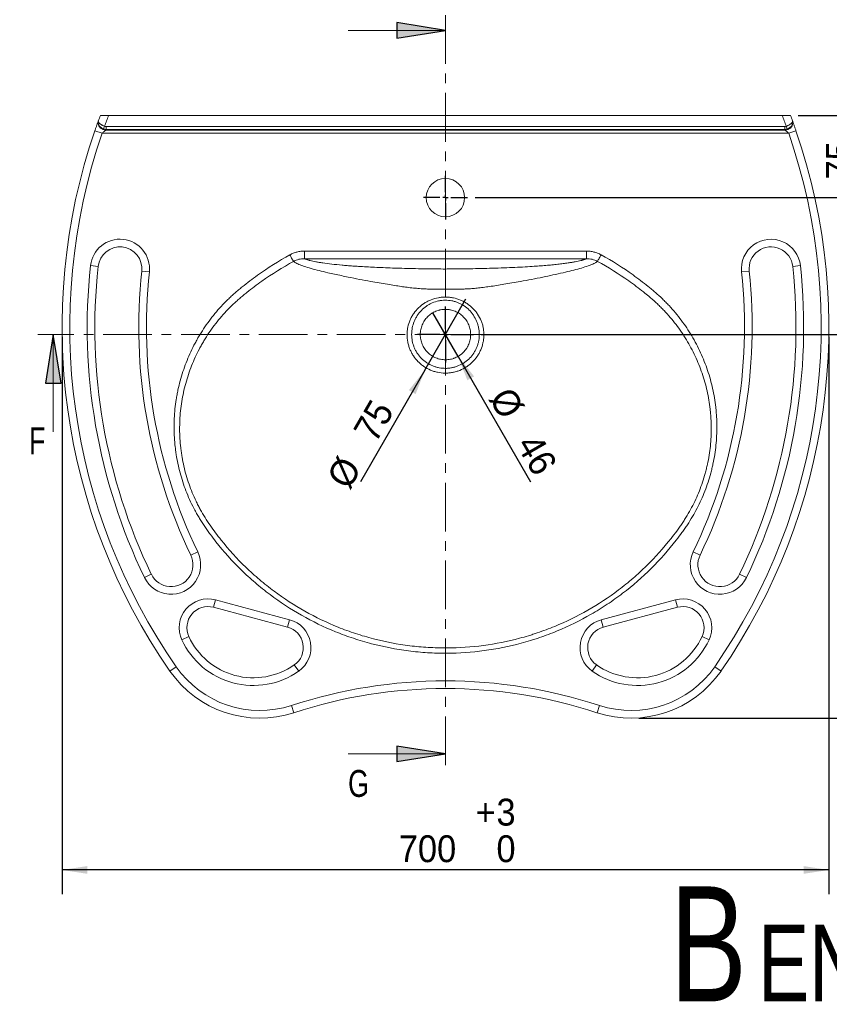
# Model space of a CAD drawing. Header units: millimetres. Extents: x 0 to 415, y 0 to 292.
# Tile 10 of 14: x 222 to 328, y 65 to 193. Entities that reach past the tile are written whole.
import ezdxf

# ---------------------------------------------------------------- set-up
doc = ezdxf.new("R2010")
doc.units = ezdxf.units.MM
doc.linetypes.add('CENTER', pattern=[10.16, 6.35, -1.27, 1.27, -1.27])
doc.layers.add('FORMAT', color=179, linetype='Continuous')
doc.layers.add('SLD-0', color=179, linetype='Continuous')
doc.styles.add('SLDTEXTSTYLE0', font='TXT', dxfattribs={"width": 0.75})
doc.styles.add('SLDTEXTSTYLE1', font='TXT', dxfattribs={"width": 0.96})
doc.dimstyles.new('SLDDIMSTYLE0', dxfattribs={"dimtxt": 3.5, "dimasz": 3.302, "dimexe": 0, "dimexo": 0.0625, "dimgap": 0.875, "dimtad": 1, "dimdec": 0, "dimlfac": 7, "dimrnd": 1e-09, "dimzin": 12, "dimdsep": 46, "dimtxsty": 'SLDTEXTSTYLE0', "dimblk1": 'NONE', "dimblk2": 'NONE', "dimsah": 1, "dimcen": 0, "dimadec": 0, "dimazin": 3, "dimtfac": 1, "dimtdec": 0, "dimtmove": 0, "dimatfit": 3, "dimldrblk": 'NONE', "dimfxl": 0, "dimfrac": 2, "dimtolj": 1, "dimtzin": 12, "dimarcsym": 0})
doc.dimstyles.new('SLDDIMSTYLE1', dxfattribs={"dimtxt": 3.5, "dimasz": 3.302, "dimexe": 0, "dimexo": 0.0625, "dimgap": 0.875, "dimtad": 1, "dimdec": 0, "dimlfac": 7, "dimrnd": 1e-09, "dimzin": 12, "dimdsep": 46, "dimtxsty": 'SLDTEXTSTYLE0', "dimblk1": 'NONE', "dimblk2": 'NONE', "dimsah": 1, "dimcen": 0.09, "dimadec": 0, "dimazin": 3, "dimtol": 1, "dimtp": 2, "dimtfac": 1, "dimtdec": 0, "dimtofl": 0, "dimtmove": 0, "dimatfit": 3, "dimldrblk": 'NONE', "dimfxl": 0, "dimfrac": 2, "dimtolj": 1, "dimarcsym": 0})
doc.dimstyles.new('SLDDIMSTYLE2', dxfattribs={"dimtxt": 3.5, "dimasz": 3.302, "dimexe": 0, "dimexo": 0.0625, "dimgap": 0.875, "dimtad": 1, "dimdec": 0, "dimlfac": 7, "dimrnd": 1e-09, "dimzin": 12, "dimdsep": 46, "dimtxsty": 'SLDTEXTSTYLE0', "dimsah": 1, "dimcen": 0.09, "dimadec": 0, "dimazin": 3, "dimtol": 1, "dimtp": 3, "dimtfac": 1, "dimtdec": 0, "dimtofl": 0, "dimtmove": 0, "dimatfit": 3, "dimfxl": 0, "dimfrac": 2, "dimtolj": 1, "dimarcsym": 0})
doc.dimstyles.new('SLDDIMSTYLE3', dxfattribs={"dimtxt": 3.5, "dimasz": 3.302, "dimexe": 0, "dimexo": 0.0625, "dimgap": 0.875, "dimtad": 1, "dimdec": 0, "dimlfac": 7, "dimrnd": 1e-09, "dimzin": 12, "dimdsep": 46, "dimtxsty": 'SLDTEXTSTYLE0', "dimblk1": 'NONE', "dimblk2": 'NONE', "dimsah": 1, "dimcen": 0.09, "dimadec": 0, "dimazin": 3, "dimtfac": 1, "dimtdec": 0, "dimtofl": 0, "dimtmove": 0, "dimatfit": 3, "dimldrblk": 'NONE', "dimfxl": 0, "dimfrac": 2, "dimtolj": 1, "dimtzin": 12, "dimarcsym": 0})

# ---------------------------------------------------------------- blocks, each defined once
blk = doc.blocks.new('Block6')
at = {"layer": 'FORMAT', "color": 179}
for p, q in [((0, 5), (0, 25.5)), ((-5, 0), (-25.5, 0)), ((0, 0), (-2.5, 0)), ((0, 0), (0, 2.5)), ((0, 0), (0, -2.5)), ((0, 0), (2.5, 0)), ((5, 0), (25.5, 0)), ((0, -5), (0, -25.5))]:
    blk.add_line(p, q, dxfattribs=at)
blk = doc.blocks.new('Block5')
at = {"layer": 'FORMAT', "color": 179}
for p, q in [((0, 5), (0, 20)), ((-5, 0), (-20, 0)), ((0, 0), (-2.5, 0)), ((0, 0), (0, 2.5)), ((0, 0), (0, -2.5)), ((0, 0), (2.5, 0)), ((5, 0), (20, 0)), ((0, -5), (0, -20))]:
    blk.add_line(p, q, dxfattribs=at)
blk = doc.blocks.new('_D')
at = {"layer": 'FORMAT', "color": 179}
for q in [(280.41, 156.7), (266.64, 132.85)]:
    blk.add_line((275.05, 147.42), q, dxfattribs=at)
blk.add_solid([(275.05, 147.42), (272.96, 144.81), (273.84, 144.3)], dxfattribs=at)
at = {"layer": 'FORMAT', "color": 179, "char_height": 3.5, "attachment_point": 1, "rotation": 60, "style": 'SLDTEXTSTYLE1'}
for s, insert in [('75', (265.59, 139.55)), ('%%c', (262.12, 133.44))]:
    blk.add_mtext(s, dxfattribs=dict(at, insert=insert))
blk = doc.blocks.new('_None')
blk = doc.blocks.new('_D_1')
at = {"layer": 'FORMAT', "color": 179}
for p, q in [((323.73, 180.63), (353.95, 180.63)), ((352.95, 102.06), (352.95, 180.63)), ((302.94, 102.06), (353.95, 102.06))]:
    blk.add_line(p, q, dxfattribs=at)
for points in [[(352.95, 180.63), (352.44, 177.33), (353.46, 177.33)], [(352.95, 102.06), (353.46, 105.36), (352.44, 105.36)]]:
    blk.add_solid(points, dxfattribs=at)
at = {"layer": 'FORMAT', "color": 179, "char_height": 3.5, "attachment_point": 1, "rotation": 90, "style": 'SLDTEXTSTYLE1'}
for s, insert in [('2', (344.17, 150.34)), ('0', (348.7, 150.34)), ('+', (344.17, 147.51)), ('550', (348.65, 138.46))]:
    blk.add_mtext(s, dxfattribs=dict(at, insert=insert))
blk = doc.blocks.new('_D_2')
at = {"layer": 'FORMAT', "color": 179}
for p, q in [((227.73, 151.78), (227.73, 79.09)), ((327.73, 151.78), (327.73, 79.09)), ((327.73, 82.26), (227.73, 82.26))]:
    blk.add_line(p, q, dxfattribs=at)
for points in [[(227.73, 82.26), (231.03, 81.76), (231.03, 82.77)], [(327.73, 82.26), (324.43, 82.77), (324.43, 81.76)]]:
    blk.add_solid(points, dxfattribs=at)
at = {"layer": 'FORMAT', "color": 179, "char_height": 3.5, "attachment_point": 1, "style": 'SLDTEXTSTYLE1'}
for s, insert in [('3', (284.38, 91.55)), ('+', (281.65, 91.55)), ('700', (271.64, 86.78)), ('0', (284.38, 86.78))]:
    blk.add_mtext(s, dxfattribs=dict(at, insert=insert))
blk = doc.blocks.new('_D_3')
at = {"layer": 'FORMAT', "color": 179}
for q in [(276.09, 154.9), (288.82, 132.85)]:
    blk.add_line((279.38, 149.21), q, dxfattribs=at)
blk.add_solid([(279.38, 149.21), (280.59, 146.1), (281.47, 146.61)], dxfattribs=at)
at = {"layer": 'FORMAT', "color": 179, "char_height": 3.5, "attachment_point": 1, "rotation": 300, "style": 'SLDTEXTSTYLE1'}
for s, insert in [('%%c', (286.37, 145.52)), ('46', (289.93, 139.46))]:
    blk.add_mtext(s, dxfattribs=dict(at, insert=insert))
blk = doc.blocks.new('_D_4')
at = {"layer": 'FORMAT', "color": 179}
for p, q in [((331.63, 180.63), (331.63, 186.98)), ((323.73, 180.63), (332.63, 180.63)), ((331.63, 180.63), (331.63, 169.91)), ((281.59, 169.91), (332.63, 169.91)), ((331.63, 169.91), (331.63, 163.56))]:
    blk.add_line(p, q, dxfattribs=at)
for points in [[(331.63, 180.63), (332.14, 183.93), (331.12, 183.93)], [(331.63, 169.91), (331.12, 166.61), (332.14, 166.61)]]:
    blk.add_solid(points, dxfattribs=at)
at = {"layer": 'FORMAT', "color": 179, "insert": (327.38, 172.27), "char_height": 3.5, "attachment_point": 1, "rotation": 90, "style": 'SLDTEXTSTYLE1'}
blk.add_mtext('75', dxfattribs=at)
blk = doc.blocks.new('_D_5')
at = {"layer": 'FORMAT', "color": 179}
for p, q in [((323.73, 180.63), (341.87, 180.63)), ((340.87, 180.63), (340.87, 152.06)), ((282.38, 152.06), (341.87, 152.06))]:
    blk.add_line(p, q, dxfattribs=at)
for points in [[(340.87, 180.63), (340.36, 177.33), (341.37, 177.33)], [(340.87, 152.06), (341.37, 155.36), (340.36, 155.36)]]:
    blk.add_solid(points, dxfattribs=at)
at = {"layer": 'FORMAT', "color": 179, "insert": (336.62, 164.31), "char_height": 3.5, "attachment_point": 1, "rotation": 90, "style": 'SLDTEXTSTYLE1'}
blk.add_mtext('200', dxfattribs=at)
blk = doc.blocks.new('SW_NOTE_0')
at = {"layer": 'FORMAT', "color": 0, "attachment_point": 1, "style": 'SLDTEXTSTYLE0'}
for s, insert, char_height in [('B', (0, 19.34), 15), ('ENELLI', (11.48, 14.36), 10)]:
    blk.add_mtext(s, dxfattribs=dict(at, insert=insert, char_height=char_height))

msp = doc.modelspace()

# ---------------------------------------------------------------- hatches: boundary and pattern name
at = {"linetype": 'Continuous'}
for points in [[(271.38, 190.7), (277.73, 191.71), (271.38, 192.73)], [(227.61, 145.71), (226.59, 152.06), (225.57, 145.71)], [(271.38, 96.38), (277.73, 97.4), (271.38, 98.42)]]:
    msp.add_hatch(color=179, dxfattribs=at).paths.add_polyline_path(points, flags=0)

# ---------------------------------------------------------------- linework, layer by layer
at = {"layer": 'SLD-0'}
for p, q in [((277.73, 191.71), (271.38, 192.73)), ((271.38, 192.73), (271.38, 190.7)), ((271.38, 190.7), (277.73, 191.71)), ((226.59, 152.06), (225.57, 145.71)), ((227.61, 145.71), (226.59, 152.06)), ((225.57, 145.71), (227.61, 145.71)), ((277.73, 97.4), (271.38, 98.42)), ((271.38, 98.42), (271.38, 96.38)), ((271.38, 96.38), (277.73, 97.4))]:
    msp.add_line(p, q, dxfattribs=at)
at = {"layer": 'SLD-0', "color": 179, "linetype": 'CENTER', "lineweight": 18}
for p, q in [((277.73, 193.71), (277.73, 95.4)), ((330.88, 152.06), (224.59, 152.06))]:
    msp.add_line(p, q, dxfattribs=at)
at = {"layer": 'SLD-0', "color": 179, "linetype": 'Continuous', "lineweight": 18}
for p, q in [((265.03, 191.71), (277.73, 191.71)), ((321.66, 180.63), (233.8, 180.63)), ((232.02, 178.63), (232.96, 178.31)), ((233.15, 178.86), (233.28, 179.22)), ((233.42, 178.7), (322.05, 178.7)), ((233.46, 179.19), (233.46, 178.8)), ((233.46, 179.19), (322.01, 179.19)), ((322.01, 178.8), (233.46, 178.8)), ((322.01, 178.8), (322.01, 179.19)), ((322.18, 179.22), (322.32, 178.86)), ((323.45, 178.63), (322.5, 178.31)), ((322.5, 178.31), (232.96, 178.31)), ((259.35, 162.94), (296.12, 162.94)), ((296.12, 161.95), (259.35, 161.95)), ((232.44, 160.93), (231.44, 161.04)), ((323.03, 160.93), (324.02, 161.04)), ((239.11, 160.22), (238.12, 160.32)), ((316.35, 160.22), (317.35, 160.32)), ((226.59, 139.36), (226.59, 152.06)), ((245.42, 123.73), (244.52, 123.3)), ((310.04, 123.73), (310.94, 123.3)), ((239.37, 120.82), (238.47, 120.38)), ((316.09, 120.82), (316.99, 120.38)), ((247.74, 117.48), (247.48, 116.51)), ((247.74, 117.48), (257.4, 114.89)), ((298.06, 114.89), (307.72, 117.48)), ((307.72, 117.48), (307.98, 116.51)), ((257.14, 113.92), (247.48, 116.51)), ((307.98, 116.51), (298.32, 113.92)), ((257.4, 114.89), (257.14, 113.92)), ((298.06, 114.89), (298.32, 113.92)), ((244.26, 112.68), (243.36, 112.26)), ((311.2, 112.68), (312.11, 112.26)), ((241.8, 108.19), (242.62, 108.76)), ((258.01, 108.99), (258.59, 108.17)), ((297.45, 108.99), (296.88, 108.17)), ((313.67, 108.19), (312.85, 108.76)), ((257.97, 102.76), (257.66, 103.72)), ((297.5, 102.76), (297.81, 103.72)), ((265.03, 97.4), (277.73, 97.4))]:
    msp.add_line(p, q, dxfattribs=at)
msp.add_circle((277.73, 169.91), 2.5, dxfattribs=at)
for centre, radius, start, end in [((232.75, 179.58), 0.325, 148.204, 171.8891), ((306.3, 153.05), 78.57, 159.4496, 160.0261), ((306.3, 153.05), 77.57, 159.1724, 160.2831), ((249.16, 153.05), 77.57, 19.7169, 20.8276), ((249.16, 153.05), 78.57, 19.9739, 20.5504), ((322.71, 179.58), 0.325, 8.1109, 31.796), ((306.3, 153.05), 78.57, 160.9954, 214.8173), ((233.46, 179.73), 1.03, 185.4847, 267.8018), ((306.3, 152.14), 77.57, 159.9004, 159.9808), ((249.16, 153.05), 78.57, 325.1827, 19.0046), ((249.16, 152.14), 77.57, 20.0192, 20.0996), ((322.01, 179.73), 1.03, 272.1982, 354.5153), ((306.3, 153.05), 77.57, 160.9954, 214.8173), ((249.16, 153.05), 77.57, 325.1827, 19.0046), ((235.28, 160.63), 3.86, 353.9075, 173.9075), ((320.19, 160.63), 3.86, 6.0925, 186.0925), ((235.28, 160.63), 2.86, 353.9075, 173.9075), ((320.19, 160.63), 2.86, 6.0925, 186.0925), ((306.3, 153.05), 75.29, 173.9075, 205.7131), ((306.3, 153.05), 74.29, 173.9075, 205.7131), ((249.16, 153.05), 74.29, 334.2869, 6.0925), ((249.16, 153.05), 75.29, 334.2869, 6.0925), ((306.3, 153.05), 68.57, 173.9075, 205.7131), ((306.3, 153.05), 67.57, 173.9075, 205.7131), ((249.16, 153.05), 67.57, 334.2869, 6.0925), ((249.16, 153.05), 68.57, 334.2869, 6.0925), ((241.95, 122.06), 3.86, 205.7131, 25.7131), ((241.95, 122.06), 2.86, 205.7131, 25.7131), ((313.52, 122.06), 3.86, 154.2869, 334.2869), ((313.52, 122.06), 2.86, 154.2869, 334.2869), ((246.77, 113.84), 3.76, 75, 204.9662), ((308.7, 113.84), 3.76, 335.0338, 105), ((246.77, 113.84), 2.76, 75, 204.9662), ((308.7, 113.84), 2.76, 335.0338, 105), ((256.43, 111.25), 3.76, 305.0338, 75), ((299.04, 111.25), 3.76, 105, 234.9662), ((256.43, 111.25), 2.76, 305.0338, 75), ((299.04, 111.25), 2.76, 105, 234.9662), ((252.68, 116.6), 10.29, 204.9662, 305.0338), ((252.68, 116.6), 9.29, 204.9662, 305.0338), ((302.78, 116.6), 10.29, 234.9662, 335.0338), ((302.78, 116.6), 9.29, 234.9662, 335.0338), ((253.53, 116.34), 14.29, 214.8173, 288.1134), ((253.53, 116.34), 13.29, 214.8173, 288.1134), ((301.94, 116.34), 14.29, 251.8866, 325.1827), ((301.94, 116.34), 13.29, 251.8866, 325.1827), ((277.73, 42.34), 64.57, 71.8866, 108.1134), ((277.73, 42.34), 63.57, 71.8866, 108.1134)]:
    msp.add_arc(centre, radius, start, end, dxfattribs=at)
for points, knots in [([(232.02, 178.63), (232.06, 178.76), (232.1, 178.88), (232.16, 179.06), (232.19, 179.12), (232.23, 179.24), (232.25, 179.29), (232.3, 179.46), (232.34, 179.56), (232.39, 179.7), (232.41, 179.74), (232.43, 179.82), (232.45, 179.85), (232.46, 179.89)], [0, 0, 0, 0, 0.25, 0.25, 0.375, 0.375, 0.5, 0.5, 0.75, 0.75, 0.875, 0.875, 1, 1, 1, 1]), ([(232.43, 179.63), (232.43, 179.68), (232.43, 179.72), (232.44, 179.81), (232.44, 179.85), (232.46, 179.89)], [0, 0, 0, 0, 0.5, 0.5, 1, 1, 1, 1]), ([(232.48, 179.75), (232.46, 179.78), (232.46, 179.8), (232.45, 179.85), (232.45, 179.87), (232.46, 179.89)], [0, 0, 0, 0, 0.5, 0.5, 1, 1, 1, 1]), ([(232.48, 179.75), (232.5, 179.71), (232.53, 179.67), (232.6, 179.6), (232.63, 179.57), (232.69, 179.52), (232.72, 179.5), (232.79, 179.45), (232.83, 179.43), (232.91, 179.38), (233, 179.34), (233.09, 179.29), (233.18, 179.25), (233.23, 179.24), (233.28, 179.22)], [0, 0, 0, 0, 0.25, 0.25, 0.375, 0.375, 0.5, 0.5, 0.625, 0.625, 0.75, 0.875, 0.875, 1, 1, 1, 1]), ([(322.18, 179.22), (322.23, 179.24), (322.28, 179.25), (322.38, 179.29), (322.47, 179.34), (322.55, 179.38), (322.63, 179.43), (322.67, 179.45), (322.74, 179.5), (322.77, 179.52), (322.83, 179.57), (322.86, 179.6), (322.93, 179.67), (322.97, 179.71), (322.99, 179.75)], [0, 0, 0, 0, 0.125, 0.125, 0.25, 0.375, 0.375, 0.5, 0.5, 0.625, 0.625, 0.75, 0.75, 1, 1, 1, 1]), ([(322.99, 179.75), (323, 179.78), (323.01, 179.8), (323.01, 179.85), (323.01, 179.87), (323.01, 179.89)], [0, 0, 0, 0, 0.5, 0.5, 1, 1, 1, 1]), ([(323.03, 179.63), (323.04, 179.68), (323.04, 179.72), (323.03, 179.81), (323.02, 179.85), (323.01, 179.89)], [0, 0, 0, 0, 0.5, 0.5, 1, 1, 1, 1]), ([(323.01, 179.89), (323.02, 179.85), (323.03, 179.82), (323.06, 179.74), (323.07, 179.7), (323.12, 179.56), (323.16, 179.46), (323.22, 179.29), (323.24, 179.24), (323.28, 179.12), (323.3, 179.06), (323.36, 178.88), (323.41, 178.76), (323.45, 178.63)], [0, 0, 0, 0, 0.125, 0.125, 0.25, 0.25, 0.5, 0.5, 0.625, 0.625, 0.75, 0.75, 1, 1, 1, 1]), ([(233.15, 178.86), (233.1, 178.87), (233.05, 178.9), (232.96, 178.94), (232.87, 178.99), (232.79, 179.05), (232.72, 179.11), (232.68, 179.15), (232.62, 179.22), (232.59, 179.25), (232.54, 179.32), (232.52, 179.36), (232.46, 179.48), (232.44, 179.55), (232.43, 179.63)], [0, 0, 0, 0, 0.125, 0.125, 0.25, 0.375, 0.375, 0.5, 0.5, 0.625, 0.625, 0.75, 0.75, 1, 1, 1, 1]), ([(233.42, 178.7), (233.39, 178.67), (233.36, 178.65), (233.29, 178.59), (233.25, 178.56), (233.17, 178.49), (233.13, 178.45), (233.05, 178.38), (233, 178.34), (232.96, 178.31)], [0, 0, 0, 0, 0.25, 0.25, 0.5, 0.5, 0.75, 0.75, 1, 1, 1, 1]), ([(322.5, 178.31), (322.46, 178.34), (322.42, 178.38), (322.34, 178.45), (322.29, 178.49), (322.21, 178.56), (322.18, 178.59), (322.1, 178.65), (322.07, 178.67), (322.05, 178.7)], [0, 0, 0, 0, 0.25, 0.25, 0.5, 0.5, 0.75, 0.75, 1, 1, 1, 1]), ([(323.03, 179.63), (323.02, 179.55), (323, 179.48), (322.95, 179.36), (322.92, 179.32), (322.87, 179.25), (322.84, 179.22), (322.78, 179.15), (322.75, 179.11), (322.67, 179.05), (322.59, 178.99), (322.5, 178.94), (322.41, 178.9), (322.36, 178.87), (322.32, 178.86)], [0, 0, 0, 0, 0.25, 0.25, 0.375, 0.375, 0.5, 0.5, 0.625, 0.625, 0.75, 0.875, 0.875, 1, 1, 1, 1]), ([(298.03, 162.45), (299.48, 161.65), (300.87, 160.78), (302.87, 159.35), (303.52, 158.85), (304.32, 158.21), (304.48, 158.08), (304.8, 157.81), (304.96, 157.68), (305.42, 157.28), (305.73, 157), (306.17, 156.57), (306.32, 156.42), (306.61, 156.13), (306.76, 155.98), (307.18, 155.52), (307.45, 155.21), (308.25, 154.26), (308.74, 153.61), (309.65, 152.24), (310.07, 151.54), (310.65, 150.44), (310.83, 150.07), (311.18, 149.31), (311.34, 148.93), (311.8, 147.78), (312.06, 147), (312.5, 145.42), (312.68, 144.62), (312.88, 143.4), (312.94, 142.99), (313.01, 142.37), (313.03, 142.17), (313.06, 141.75), (313.08, 141.55), (313.14, 140.51), (313.14, 139.69), (313.06, 138.05), (312.98, 137.23), (312.79, 136.02), (312.71, 135.61), (312.58, 135), (312.54, 134.8), (312.44, 134.4), (312.39, 134.2), (312.12, 133.19), (311.86, 132.41), (311.26, 130.88), (310.93, 130.13), (310.17, 128.68), (309.75, 127.96), (309.17, 127.1), (309.06, 126.93), (308.82, 126.59), (308.46, 126.08), (308.09, 125.59), (306.82, 123.96), (305.73, 122.73), (303.4, 120.42), (302.16, 119.34), (300.51, 118.08), (300.18, 117.83), (299.5, 117.35), (299.16, 117.12), (298.13, 116.43), (297.43, 116), (295.3, 114.78), (293.83, 114.05), (291.55, 113.1), (290.78, 112.81), (289.79, 112.48), (289.6, 112.41), (289.2, 112.29), (288.61, 112.1), (288.01, 111.93), (286.02, 111.39), (284.42, 111.07), (281.17, 110.64), (279.53, 110.52), (277.66, 110.52), (277.46, 110.52), (277.04, 110.52), (276.83, 110.53), (276.21, 110.54), (275.8, 110.56), (274.56, 110.64), (273.74, 110.72), (271.3, 111.03), (269.69, 111.34), (267.31, 111.96), (266.52, 112.2), (265.34, 112.59), (264.95, 112.72), (264.17, 113.01), (263.79, 113.16), (261.87, 113.94), (260.39, 114.66), (257.54, 116.27), (256.17, 117.17), (254.52, 118.41), (254.19, 118.66), (253.55, 119.18), (253.23, 119.45), (252.28, 120.26), (251.68, 120.81), (249.91, 122.54), (248.82, 123.76), (247.55, 125.36), (247.18, 125.85), (246.82, 126.35), (246.58, 126.69), (246.46, 126.85), (246.11, 127.36), (245.89, 127.71), (245.56, 128.24), (245.46, 128.42), (245.25, 128.78), (245.15, 128.97), (244.66, 129.89), (244.31, 130.64), (243.69, 132.17), (243.42, 132.95), (242.98, 134.54), (242.79, 135.35), (242.62, 136.38), (242.59, 136.59), (242.53, 137), (242.51, 137.21), (242.44, 137.83), (242.4, 138.24), (242.33, 139.48), (242.32, 140.3), (242.4, 141.95), (242.49, 142.78), (242.65, 143.81), (242.69, 144.01), (242.76, 144.42), (242.8, 144.63), (242.93, 145.24), (243.03, 145.64), (243.36, 146.84), (243.61, 147.62), (244.21, 149.16), (244.55, 149.92), (245.03, 150.84), (245.13, 151.02), (245.33, 151.39), (245.43, 151.57), (245.75, 152.11), (245.97, 152.46), (246.65, 153.5), (247.14, 154.16), (248.19, 155.44), (248.75, 156.04), (249.5, 156.77), (249.65, 156.91), (249.95, 157.19), (250.11, 157.33), (250.42, 157.61), (250.58, 157.74), (250.9, 158.01), (251.07, 158.14), (251.88, 158.8), (252.54, 159.3), (254.57, 160.76), (255.97, 161.64), (257.44, 162.45)], [0, 0, 0, 0, 0.03125, 0.03125, 0.046875, 0.046875, 0.050781, 0.050781, 0.054688, 0.054688, 0.0625, 0.0625, 0.066406, 0.066406, 0.070312, 0.070312, 0.078125, 0.078125, 0.09375, 0.09375, 0.109375, 0.109375, 0.117188, 0.117188, 0.125, 0.125, 0.140625, 0.140625, 0.15625, 0.15625, 0.164063, 0.164063, 0.167969, 0.167969, 0.171875, 0.171875, 0.1875, 0.1875, 0.203125, 0.203125, 0.210938, 0.210938, 0.214844, 0.214844, 0.21875, 0.21875, 0.234375, 0.234375, 0.25, 0.25, 0.265625, 0.265625, 0.269531, 0.269531, 0.273438, 0.28125, 0.28125, 0.3125, 0.3125, 0.34375, 0.34375, 0.351563, 0.351563, 0.359375, 0.359375, 0.375, 0.375, 0.40625, 0.40625, 0.421875, 0.421875, 0.425781, 0.425781, 0.429687, 0.4375, 0.4375, 0.46875, 0.46875, 0.5, 0.5, 0.503906, 0.503906, 0.507812, 0.507812, 0.515625, 0.515625, 0.53125, 0.53125, 0.5625, 0.5625, 0.578125, 0.578125, 0.585937, 0.585937, 0.59375, 0.59375, 0.625, 0.625, 0.65625, 0.65625, 0.664062, 0.664062, 0.671875, 0.671875, 0.6875, 0.6875, 0.71875, 0.71875, 0.726562, 0.730469, 0.730469, 0.734375, 0.734375, 0.742187, 0.742187, 0.746094, 0.746094, 0.75, 0.75, 0.765625, 0.765625, 0.78125, 0.78125, 0.796875, 0.796875, 0.800781, 0.800781, 0.804687, 0.804687, 0.8125, 0.8125, 0.828125, 0.828125, 0.84375, 0.84375, 0.847656, 0.847656, 0.851562, 0.851562, 0.859375, 0.859375, 0.875, 0.875, 0.890625, 0.890625, 0.894531, 0.894531, 0.898437, 0.898437, 0.90625, 0.90625, 0.921875, 0.921875, 0.9375, 0.9375, 0.941406, 0.941406, 0.945312, 0.945312, 0.949219, 0.949219, 0.953125, 0.953125, 0.96875, 0.96875, 1, 1, 1, 1]), ([(257.44, 162.45), (257.58, 162.53), (257.73, 162.61), (258.04, 162.73), (258.2, 162.78), (258.52, 162.86), (258.69, 162.89), (259.02, 162.93), (259.18, 162.94), (259.35, 162.94)], [0, 0, 0, 0, 0.25, 0.25, 0.5, 0.5, 0.75, 0.75, 1, 1, 1, 1]), ([(257.44, 162.45), (257.49, 162.35), (257.55, 162.26), (257.65, 162.07), (257.7, 161.98), (257.78, 161.83), (257.82, 161.76), (257.88, 161.66), (257.9, 161.62), (257.91, 161.6)], [0, 0, 0, 0, 0.25, 0.25, 0.5, 0.5, 0.75, 0.75, 1, 1, 1, 1]), ([(259.35, 161.95), (259.32, 161.95), (259.29, 161.95), (259.22, 161.95), (259.13, 161.94), (259.04, 161.94), (258.85, 161.92), (258.73, 161.9), (258.49, 161.84), (258.37, 161.8), (258.19, 161.73), (258.1, 161.7), (258.02, 161.66), (257.96, 161.63), (257.94, 161.61), (257.91, 161.6)], [0, 0, 0, 0, 0.0625, 0.0625, 0.125, 0.25, 0.25, 0.5, 0.5, 0.75, 0.75, 0.875, 0.9375, 0.9375, 1, 1, 1, 1]), ([(259.35, 161.95), (259.35, 161.96), (259.35, 162), (259.35, 162.11), (259.35, 162.19), (259.35, 162.37), (259.35, 162.47), (259.35, 162.7), (259.35, 162.82), (259.35, 162.94)], [0, 0, 0, 0, 0.25, 0.25, 0.5, 0.5, 0.75, 0.75, 1, 1, 1, 1]), ([(259.35, 161.95), (259.36, 161.94), (259.38, 161.93), (259.41, 161.92), (259.45, 161.91), (259.48, 161.89), (259.57, 161.86), (259.7, 161.82), (259.86, 161.77), (259.96, 161.74), (260.03, 161.72), (260.18, 161.68), (260.43, 161.63), (260.82, 161.55), (261.26, 161.47), (261.93, 161.37), (262.89, 161.24), (263.99, 161.13), (264.93, 161.05), (265.65, 160.99), (266.48, 160.94), (267.43, 160.88), (268.5, 160.82), (269.63, 160.78), (270.82, 160.73), (272.1, 160.69), (273.48, 160.66), (274.95, 160.63), (276.38, 160.61), (277.61, 160.6), (278.63, 160.61), (279.56, 160.62), (280.71, 160.63), (282.02, 160.66), (283.51, 160.7), (284.98, 160.74), (286.43, 160.8), (287.78, 160.86), (288.96, 160.93), (289.96, 161), (290.82, 161.07), (291.62, 161.14), (292.38, 161.22), (293.08, 161.31), (293.69, 161.39), (294.21, 161.47), (294.64, 161.55), (295.03, 161.63), (295.3, 161.69), (295.47, 161.73), (295.57, 161.76), (295.67, 161.79), (295.76, 161.81), (295.84, 161.84), (295.92, 161.87), (295.99, 161.89), (296.06, 161.92), (296.1, 161.94), (296.12, 161.95)], [0, 0, 0, 0, 0.002648, 0.005304, 0.007966, 0.010637, 0.013315, 0.026843, 0.035081, 0.040629, 0.043421, 0.046226, 0.062508, 0.078934, 0.095564, 0.112457, 0.149891, 0.187904, 0.206253, 0.224904, 0.243909, 0.268425, 0.293693, 0.319789, 0.346785, 0.374743, 0.406365, 0.438934, 0.472223, 0.50064, 0.518912, 0.539275, 0.561768, 0.594409, 0.626257, 0.66084, 0.693934, 0.725667, 0.756183, 0.778865, 0.801108, 0.823005, 0.844647, 0.866135, 0.887567, 0.904429, 0.921003, 0.937346, 0.953517, 0.958834, 0.964106, 0.969338, 0.974531, 0.979687, 0.98481, 0.989901, 0.994964, 1, 1, 1, 1]), ([(296.12, 162.94), (296.28, 162.94), (296.45, 162.93), (296.78, 162.89), (296.94, 162.86), (297.27, 162.78), (297.42, 162.73), (297.73, 162.61), (297.88, 162.53), (298.03, 162.45)], [0, 0, 0, 0, 0.25, 0.25, 0.5, 0.5, 0.75, 0.75, 1, 1, 1, 1]), ([(296.12, 161.95), (296.12, 161.96), (296.12, 162), (296.12, 162.11), (296.12, 162.19), (296.12, 162.37), (296.12, 162.47), (296.12, 162.7), (296.12, 162.82), (296.12, 162.94)], [0, 0, 0, 0, 0.25, 0.25, 0.5, 0.5, 0.75, 0.75, 1, 1, 1, 1]), ([(297.56, 161.6), (297.53, 161.61), (297.5, 161.63), (297.44, 161.66), (297.36, 161.7), (297.27, 161.73), (297.1, 161.8), (296.98, 161.84), (296.74, 161.89), (296.61, 161.92), (296.43, 161.94), (296.33, 161.94), (296.24, 161.95), (296.18, 161.95), (296.15, 161.95), (296.12, 161.95)], [0, 0, 0, 0, 0.0625, 0.0625, 0.125, 0.25, 0.25, 0.5, 0.5, 0.75, 0.75, 0.875, 0.9375, 0.9375, 1, 1, 1, 1]), ([(298.03, 162.45), (297.97, 162.36), (297.92, 162.26), (297.82, 162.07), (297.77, 161.98), (297.68, 161.83), (297.64, 161.76), (297.59, 161.66), (297.57, 161.62), (297.55, 161.6)], [0, 0, 0, 0, 0.25, 0.25, 0.5, 0.5, 0.75, 0.75, 1, 1, 1, 1]), ([(257.91, 161.6), (256.48, 160.81), (255.11, 159.95), (253.12, 158.55), (252.47, 158.06), (251.68, 157.43), (251.52, 157.3), (251.29, 157.1), (251.21, 157.04), (251.05, 156.91), (250.97, 156.84), (250.74, 156.64), (250.59, 156.51), (250.29, 156.24), (250.14, 156.1), (249.41, 155.4), (248.86, 154.81), (247.82, 153.58), (247.33, 152.94), (246.66, 151.93), (246.44, 151.59), (246.13, 151.07), (246.02, 150.89), (245.83, 150.54), (245.73, 150.36), (245.26, 149.46), (244.92, 148.73), (244.33, 147.24), (244.07, 146.47), (243.75, 145.31), (243.65, 144.91), (243.48, 144.12), (243.4, 143.72), (243.21, 142.51), (243.13, 141.71), (243.05, 140.11), (243.05, 139.3), (243.13, 138.09), (243.16, 137.69), (243.23, 137.09), (243.26, 136.89), (243.31, 136.48), (243.35, 136.28), (243.52, 135.28), (243.7, 134.49), (244.14, 132.94), (244.41, 132.19), (244.87, 131.07), (245.03, 130.7), (245.29, 130.15), (245.38, 129.97), (245.57, 129.61), (245.66, 129.43), (246.15, 128.53), (246.58, 127.85), (247.5, 126.53), (247.98, 125.89), (249.47, 124.02), (250.54, 122.84), (252.27, 121.17), (252.87, 120.63), (253.79, 119.85), (254.1, 119.59), (254.74, 119.09), (255.06, 118.84), (256.67, 117.64), (258.01, 116.77), (260.8, 115.21), (262.24, 114.52), (264.11, 113.76), (264.49, 113.62), (265.25, 113.34), (266.01, 113.08), (266.78, 112.83), (267.56, 112.61), (267.95, 112.5), (269.91, 111.99), (271.48, 111.69), (273.87, 111.39), (274.68, 111.32), (275.88, 111.25), (276.29, 111.23), (276.89, 111.21), (277.09, 111.21), (277.5, 111.2), (277.7, 111.2), (279.52, 111.21), (281.12, 111.32), (284.28, 111.74), (285.85, 112.06), (287.79, 112.57), (288.37, 112.74), (288.95, 112.92), (289.33, 113.04), (289.52, 113.11), (290.48, 113.43), (291.24, 113.71), (293.46, 114.63), (294.9, 115.33), (297.68, 116.91), (299.02, 117.79), (300.63, 119.01), (300.95, 119.26), (301.58, 119.77), (301.89, 120.03), (302.8, 120.81), (303.39, 121.36), (305.1, 123.04), (306.17, 124.23), (307.41, 125.8), (307.78, 126.28), (308.13, 126.77), (308.37, 127.1), (308.48, 127.27), (308.71, 127.6), (308.82, 127.77), (309.04, 128.11), (309.15, 128.28), (309.46, 128.8), (309.65, 129.15), (310.22, 130.21), (310.55, 130.94), (311.14, 132.42), (311.4, 133.19), (311.67, 134.16), (311.72, 134.36), (311.81, 134.75), (311.86, 134.95), (311.99, 135.54), (312.06, 135.93), (312.25, 137.12), (312.34, 137.92), (312.42, 139.51), (312.41, 140.31), (312.35, 141.32), (312.34, 141.52), (312.3, 141.92), (312.28, 142.13), (312.21, 142.73), (312.16, 143.13), (311.96, 144.32), (311.78, 145.1), (311.34, 146.63), (311.08, 147.39), (310.63, 148.51), (310.47, 148.88), (310.12, 149.61), (309.94, 149.97), (309.37, 151.04), (308.96, 151.72), (308.05, 153.04), (307.57, 153.68), (306.79, 154.59), (306.52, 154.89), (306.1, 155.33), (305.96, 155.48), (305.67, 155.76), (305.24, 156.19), (304.79, 156.59), (304.41, 156.91), (304.33, 156.98), (304.02, 157.23), (303.79, 157.42), (302.93, 158.11), (302.29, 158.59), (300.33, 159.97), (298.97, 160.82), (297.55, 161.6)], [0, 0, 0, 0, 0.03125, 0.03125, 0.046875, 0.046875, 0.050781, 0.050781, 0.052734, 0.052734, 0.054687, 0.054687, 0.058594, 0.058594, 0.0625, 0.0625, 0.078125, 0.078125, 0.09375, 0.09375, 0.101562, 0.101562, 0.105469, 0.105469, 0.109375, 0.109375, 0.125, 0.125, 0.140625, 0.140625, 0.148437, 0.148437, 0.15625, 0.15625, 0.171875, 0.171875, 0.1875, 0.1875, 0.195312, 0.195312, 0.199219, 0.199219, 0.203125, 0.203125, 0.21875, 0.21875, 0.234375, 0.234375, 0.242187, 0.242187, 0.246094, 0.246094, 0.25, 0.25, 0.265625, 0.265625, 0.28125, 0.28125, 0.3125, 0.3125, 0.328125, 0.328125, 0.335937, 0.335937, 0.34375, 0.34375, 0.375, 0.375, 0.40625, 0.40625, 0.414062, 0.414062, 0.421875, 0.429687, 0.429687, 0.4375, 0.4375, 0.46875, 0.46875, 0.484375, 0.484375, 0.492187, 0.492187, 0.496094, 0.496094, 0.5, 0.5, 0.53125, 0.53125, 0.5625, 0.5625, 0.570312, 0.574219, 0.574219, 0.578125, 0.578125, 0.59375, 0.59375, 0.625, 0.625, 0.65625, 0.65625, 0.664062, 0.664062, 0.671875, 0.671875, 0.6875, 0.6875, 0.71875, 0.71875, 0.726562, 0.730469, 0.730469, 0.734375, 0.734375, 0.738281, 0.738281, 0.742187, 0.742187, 0.75, 0.75, 0.765625, 0.765625, 0.78125, 0.78125, 0.785156, 0.785156, 0.789062, 0.789062, 0.796875, 0.796875, 0.8125, 0.8125, 0.828125, 0.828125, 0.832031, 0.832031, 0.835937, 0.835937, 0.84375, 0.84375, 0.859375, 0.859375, 0.875, 0.875, 0.882812, 0.882812, 0.890625, 0.890625, 0.90625, 0.90625, 0.921875, 0.921875, 0.929687, 0.929687, 0.933594, 0.933594, 0.9375, 0.945312, 0.945312, 0.947266, 0.947266, 0.953125, 0.953125, 0.96875, 0.96875, 1, 1, 1, 1]), ([(297.55, 161.6), (297.55, 161.59), (297.53, 161.58), (297.51, 161.56), (297.48, 161.54), (297.46, 161.52), (297.43, 161.5), (297.4, 161.48), (297.37, 161.46), (297.34, 161.44), (297.25, 161.39), (297.1, 161.31), (296.74, 161.15), (296.16, 160.93), (295.27, 160.67), (294.24, 160.4), (293.07, 160.12), (291.8, 159.84), (290.42, 159.54), (289, 159.26), (287.64, 159.01), (286.43, 158.79), (285.39, 158.62), (284.42, 158.46), (283.51, 158.32), (282.67, 158.21), (281.89, 158.12), (281.21, 158.05), (280.6, 158.01), (280.05, 157.99), (279.57, 157.98), (279.15, 157.97), (278.8, 157.96), (278.45, 157.96), (278.11, 157.96), (277.69, 157.96), (277.19, 157.96), (276.61, 157.96), (276.08, 157.97), (275.61, 157.98), (275.19, 158), (274.77, 158.02), (274.23, 158.06), (273.54, 158.12), (272.75, 158.21), (271.93, 158.33), (271.07, 158.46), (270.12, 158.61), (269.07, 158.79), (267.85, 159), (266.48, 159.26), (265.21, 159.51), (264.14, 159.74), (263.26, 159.93), (262.27, 160.15), (261.23, 160.4), (260.19, 160.67), (259.3, 160.94), (258.7, 161.16), (258.32, 161.33), (258.15, 161.43), (258.05, 161.49), (258, 161.53), (257.95, 161.56), (257.92, 161.59), (257.91, 161.6)], [0, 0, 0, 0, 0.0024755, 0.0049494, 0.0074216, 0.0098923, 0.0123615, 0.0148295, 0.0172963, 0.019762, 0.0222267, 0.0359683, 0.0499807, 0.0818893, 0.1143715, 0.146781, 0.1790412, 0.2128803, 0.244318, 0.2775176, 0.3086243, 0.3317873, 0.3530601, 0.3724375, 0.3904192, 0.4068587, 0.421826, 0.4354498, 0.4462586, 0.4566398, 0.4667162, 0.4734623, 0.4800341, 0.4864893, 0.4928822, 0.4992613, 0.5100119, 0.5209121, 0.5322265, 0.5398562, 0.5476321, 0.5556123, 0.563847, 0.578731, 0.5950569, 0.6100848, 0.6265727, 0.6460195, 0.6674151, 0.6907581, 0.7220343, 0.755551, 0.7761549, 0.7978726, 0.820716, 0.8530892, 0.8855801, 0.918191, 0.9502745, 0.9665871, 0.9825063, 0.9868547, 0.9912193, 0.9956009, 1, 1, 1, 1]), ([(272.72, 152.06), (272.72, 152.22), (272.73, 152.38), (272.77, 152.71), (272.79, 152.87), (272.89, 153.35), (272.99, 153.66), (273.18, 154.11), (273.26, 154.26), (273.42, 154.54), (273.5, 154.68), (273.78, 155.08), (274, 155.33), (274.47, 155.78), (274.73, 155.98), (275.14, 156.24), (275.28, 156.32), (275.5, 156.43), (275.58, 156.46), (275.73, 156.53), (275.8, 156.56), (276.18, 156.71), (276.49, 156.8), (276.9, 156.88), (276.98, 156.89), (277.14, 156.91), (277.22, 156.92), (277.47, 156.94), (277.63, 156.95), (277.95, 156.94), (278.11, 156.93), (278.44, 156.9), (278.6, 156.87), (279.08, 156.77), (279.39, 156.68), (279.84, 156.49), (279.99, 156.42), (280.21, 156.3), (280.28, 156.26), (280.42, 156.18), (280.49, 156.13), (280.83, 155.91), (281.08, 155.7), (281.37, 155.42), (281.42, 155.36), (281.53, 155.24), (281.59, 155.17), (281.75, 154.98), (281.84, 154.85), (282.11, 154.45), (282.26, 154.16), (282.42, 153.78), (282.45, 153.71), (282.5, 153.55), (282.53, 153.47), (282.6, 153.24), (282.63, 153.08), (282.69, 152.76), (282.71, 152.6), (282.73, 152.36), (282.74, 152.28), (282.74, 152.11), (282.74, 152.03), (282.74, 151.95)], [0, 0, 0, 0, 0.015625, 0.015625, 0.03125, 0.03125, 0.0625, 0.0625, 0.078125, 0.078125, 0.09375, 0.09375, 0.125, 0.125, 0.15625, 0.15625, 0.171875, 0.171875, 0.1796875, 0.1796875, 0.1875, 0.1875, 0.21875, 0.21875, 0.2265625, 0.2265625, 0.234375, 0.234375, 0.25, 0.25, 0.265625, 0.265625, 0.28125, 0.28125, 0.3125, 0.3125, 0.328125, 0.328125, 0.3359375, 0.3359375, 0.34375, 0.34375, 0.375, 0.375, 0.3828125, 0.3828125, 0.390625, 0.390625, 0.40625, 0.40625, 0.4375, 0.4375, 0.4453125, 0.4453125, 0.453125, 0.453125, 0.46875, 0.46875, 0.484375, 0.484375, 0.4921875, 0.4921875, 0.5, 0.5, 0.5, 0.5]), ([(282.14, 152.12), (282.14, 152.41), (282.11, 152.7), (282.02, 153.12), (281.98, 153.26), (281.92, 153.47), (281.89, 153.54), (281.84, 153.68), (281.82, 153.75), (281.68, 154.08), (281.54, 154.33), (281.34, 154.63), (281.3, 154.69), (281.21, 154.81), (281.17, 154.87), (281.03, 155.04), (280.93, 155.15), (280.63, 155.45), (280.4, 155.64), (280.1, 155.84), (280.04, 155.88), (279.92, 155.95), (279.85, 155.99), (279.66, 156.09), (279.53, 156.15), (279.26, 156.26), (279.13, 156.31), (278.92, 156.37), (278.85, 156.39), (278.71, 156.43), (278.64, 156.44), (278.28, 156.51), (277.99, 156.54), (277.56, 156.53), (277.41, 156.53), (277.2, 156.5), (277.12, 156.49), (276.98, 156.47), (276.91, 156.46), (276.56, 156.38), (276.28, 156.3), (275.95, 156.16), (275.88, 156.13), (275.75, 156.06), (275.69, 156.03), (275.49, 155.92), (275.37, 155.85), (275.02, 155.6), (274.8, 155.41), (274.39, 154.99), (274.21, 154.77), (273.97, 154.4), (273.9, 154.28), (273.77, 154.02), (273.7, 153.89), (273.54, 153.49), (273.46, 153.21), (273.38, 152.78), (273.36, 152.64), (273.33, 152.35), (273.32, 152.2), (273.32, 152.06)], [0.5, 0.5, 0.5, 0.5, 0.53125, 0.53125, 0.546875, 0.546875, 0.5546875, 0.5546875, 0.5625, 0.5625, 0.59375, 0.59375, 0.6015625, 0.6015625, 0.609375, 0.609375, 0.625, 0.625, 0.65625, 0.65625, 0.6640625, 0.6640625, 0.671875, 0.671875, 0.6875, 0.6875, 0.703125, 0.703125, 0.7109375, 0.7109375, 0.71875, 0.71875, 0.75, 0.75, 0.765625, 0.765625, 0.7734375, 0.7734375, 0.78125, 0.78125, 0.8125, 0.8125, 0.8203125, 0.8203125, 0.828125, 0.828125, 0.84375, 0.84375, 0.875, 0.875, 0.90625, 0.90625, 0.921875, 0.921875, 0.9375, 0.9375, 0.96875, 0.96875, 0.984375, 0.984375, 1, 1, 1, 1]), ([(274.45, 152.06), (274.45, 152.27), (274.47, 152.49), (274.53, 152.8), (274.56, 152.91), (274.62, 153.11), (274.66, 153.22), (274.78, 153.51), (274.88, 153.7), (275.06, 153.97), (275.12, 154.06), (275.26, 154.22), (275.33, 154.3), (275.56, 154.53), (275.73, 154.67), (275.95, 154.82), (276, 154.85), (276.09, 154.9), (276.14, 154.93), (276.28, 155.01), (276.47, 155.1), (276.67, 155.17), (276.83, 155.22), (276.88, 155.23), (276.99, 155.26), (277.04, 155.27), (277.3, 155.32), (277.52, 155.34), (277.84, 155.34), (277.95, 155.34), (278.11, 155.32), (278.16, 155.31), (278.27, 155.3), (278.32, 155.29), (278.58, 155.24), (278.79, 155.18), (279.09, 155.05), (279.19, 155.01), (279.38, 154.9), (279.47, 154.85), (279.74, 154.67), (279.9, 154.53), (280.13, 154.3), (280.2, 154.22), (280.34, 154.06), (280.47, 153.89), (280.58, 153.7), (280.68, 153.51), (280.73, 153.41), (280.85, 153.12), (280.91, 152.91), (280.98, 152.6), (280.99, 152.49), (281.01, 152.27), (281.02, 152.17), (281.02, 152.06)], [0, 0, 0, 0, 0.03125, 0.03125, 0.046875, 0.046875, 0.0625, 0.0625, 0.09375, 0.09375, 0.109375, 0.109375, 0.125, 0.125, 0.15625, 0.15625, 0.1640625, 0.1640625, 0.171875, 0.171875, 0.1875, 0.203125, 0.203125, 0.2109375, 0.2109375, 0.21875, 0.21875, 0.25, 0.25, 0.265625, 0.265625, 0.2734375, 0.2734375, 0.28125, 0.28125, 0.3125, 0.3125, 0.328125, 0.328125, 0.34375, 0.34375, 0.375, 0.375, 0.390625, 0.390625, 0.40625, 0.421875, 0.421875, 0.4375, 0.4375, 0.46875, 0.46875, 0.484375, 0.484375, 0.5, 0.5, 0.5, 0.5]), ([(282.74, 151.95), (282.74, 151.79), (282.73, 151.62), (282.7, 151.38), (282.69, 151.3), (282.66, 151.13), (282.64, 151.05), (282.56, 150.65), (282.46, 150.34), (282.26, 149.9), (282.19, 149.75), (282.07, 149.54), (282.03, 149.47), (281.94, 149.33), (281.9, 149.26), (281.66, 148.92), (281.45, 148.68), (281.16, 148.39), (281.1, 148.34), (280.98, 148.23), (280.92, 148.18), (280.72, 148.02), (280.59, 147.93), (280.18, 147.66), (279.89, 147.51), (279.51, 147.36), (279.44, 147.33), (279.28, 147.28), (279.2, 147.25), (278.97, 147.19), (278.81, 147.15), (278.49, 147.09), (278.33, 147.07), (278.09, 147.04), (278.01, 147.04), (277.84, 147.03), (277.76, 147.03), (277.35, 147.04), (277.03, 147.07), (276.55, 147.17), (276.39, 147.21), (276.16, 147.29), (276.08, 147.31), (275.93, 147.37), (275.85, 147.4), (275.48, 147.56), (275.19, 147.71), (274.85, 147.94), (274.79, 147.99), (274.66, 148.09), (274.59, 148.14), (274.4, 148.3), (274.28, 148.41), (273.94, 148.75), (273.74, 149.01), (273.51, 149.35), (273.47, 149.42), (273.38, 149.56), (273.34, 149.63), (273.23, 149.85), (273.09, 150.14), (272.98, 150.45), (272.89, 150.76), (272.85, 150.92), (272.75, 151.4), (272.72, 151.73), (272.72, 152.06)], [0.5, 0.5, 0.5, 0.5, 0.515625, 0.515625, 0.5234375, 0.5234375, 0.53125, 0.53125, 0.5625, 0.5625, 0.578125, 0.578125, 0.5859375, 0.5859375, 0.59375, 0.59375, 0.625, 0.625, 0.6328125, 0.6328125, 0.640625, 0.640625, 0.65625, 0.65625, 0.6875, 0.6875, 0.6953125, 0.6953125, 0.703125, 0.703125, 0.71875, 0.71875, 0.734375, 0.734375, 0.7421875, 0.7421875, 0.75, 0.75, 0.78125, 0.78125, 0.796875, 0.796875, 0.8046875, 0.8046875, 0.8125, 0.8125, 0.84375, 0.84375, 0.8515625, 0.8515625, 0.859375, 0.859375, 0.875, 0.875, 0.90625, 0.90625, 0.9140625, 0.9140625, 0.921875, 0.921875, 0.9375, 0.953125, 0.953125, 0.96875, 0.96875, 1, 1, 1, 1]), ([(273.32, 152.06), (273.32, 151.76), (273.35, 151.48), (273.42, 151.12), (273.44, 151.05), (273.47, 150.91), (273.49, 150.84), (273.56, 150.63), (273.61, 150.49), (273.72, 150.23), (273.78, 150.1), (273.88, 149.91), (273.92, 149.84), (274, 149.72), (274.03, 149.66), (274.24, 149.35), (274.42, 149.13), (274.73, 148.83), (274.84, 148.73), (275.01, 148.59), (275.07, 148.55), (275.18, 148.46), (275.24, 148.42), (275.54, 148.22), (275.8, 148.09), (276.14, 147.95), (276.2, 147.93), (276.34, 147.88), (276.41, 147.86), (276.62, 147.79), (276.76, 147.76), (277.19, 147.68), (277.47, 147.65), (277.84, 147.65), (277.91, 147.66), (278.06, 147.66), (278.13, 147.67), (278.34, 147.69), (278.49, 147.72), (278.77, 147.77), (278.91, 147.81), (279.18, 147.9), (279.32, 147.95), (279.72, 148.12), (279.98, 148.26), (280.33, 148.5), (280.45, 148.59), (280.67, 148.77), (280.78, 148.87), (281.08, 149.18), (281.27, 149.41), (281.46, 149.71), (281.5, 149.77), (281.58, 149.9), (281.61, 149.96), (281.71, 150.15), (281.77, 150.29), (281.88, 150.55), (281.93, 150.69), (281.99, 150.9), (282.01, 150.97), (282.04, 151.11), (282.06, 151.18), (282.1, 151.4), (282.12, 151.54), (282.13, 151.76), (282.14, 151.83), (282.14, 151.98), (282.14, 152.05), (282.14, 152.12)], [0, 0, 0, 0, 0.03125, 0.03125, 0.0390625, 0.0390625, 0.046875, 0.046875, 0.0625, 0.0625, 0.078125, 0.078125, 0.0859375, 0.0859375, 0.09375, 0.09375, 0.125, 0.125, 0.140625, 0.140625, 0.1484375, 0.1484375, 0.15625, 0.15625, 0.1875, 0.1875, 0.1953125, 0.1953125, 0.203125, 0.203125, 0.21875, 0.21875, 0.25, 0.25, 0.2578125, 0.2578125, 0.265625, 0.265625, 0.28125, 0.28125, 0.296875, 0.296875, 0.3125, 0.3125, 0.34375, 0.34375, 0.359375, 0.359375, 0.375, 0.375, 0.40625, 0.40625, 0.4140625, 0.4140625, 0.421875, 0.421875, 0.4375, 0.4375, 0.453125, 0.453125, 0.4609375, 0.4609375, 0.46875, 0.46875, 0.484375, 0.484375, 0.4921875, 0.4921875, 0.5, 0.5, 0.5, 0.5]), ([(281.02, 152.06), (281.02, 151.84), (281, 151.63), (280.93, 151.31), (280.91, 151.21), (280.85, 151), (280.77, 150.8), (280.68, 150.61), (280.61, 150.46), (280.58, 150.42), (280.52, 150.32), (280.5, 150.28), (280.35, 150.05), (280.21, 149.89), (279.98, 149.66), (279.9, 149.59), (279.78, 149.48), (279.73, 149.45), (279.65, 149.39), (279.6, 149.36), (279.38, 149.21), (279.19, 149.11), (278.94, 149), (278.89, 148.98), (278.79, 148.95), (278.74, 148.93), (278.58, 148.88), (278.48, 148.86), (278.17, 148.79), (277.95, 148.77), (277.63, 148.77), (277.52, 148.78), (277.31, 148.8), (277.09, 148.83), (276.89, 148.88), (276.68, 148.94), (276.58, 148.98), (276.28, 149.1), (276.09, 149.2), (275.82, 149.38), (275.73, 149.45), (275.57, 149.58), (275.49, 149.66), (275.26, 149.88), (275.12, 150.05), (274.94, 150.32), (274.89, 150.41), (274.79, 150.6), (274.69, 150.79), (274.62, 151), (274.56, 151.2), (274.53, 151.31), (274.47, 151.62), (274.45, 151.84), (274.45, 152.06)], [0.5, 0.5, 0.5, 0.5, 0.53125, 0.53125, 0.546875, 0.546875, 0.5625, 0.578125, 0.578125, 0.5859375, 0.5859375, 0.59375, 0.59375, 0.625, 0.625, 0.640625, 0.640625, 0.6484375, 0.6484375, 0.65625, 0.65625, 0.6875, 0.6875, 0.6953125, 0.6953125, 0.703125, 0.703125, 0.71875, 0.71875, 0.75, 0.75, 0.765625, 0.765625, 0.78125, 0.796875, 0.796875, 0.8125, 0.8125, 0.84375, 0.84375, 0.859375, 0.859375, 0.875, 0.875, 0.90625, 0.90625, 0.921875, 0.921875, 0.9375, 0.953125, 0.953125, 0.96875, 0.96875, 1, 1, 1, 1])]:
    msp.add_open_spline(points, degree=3, knots=knots, dxfattribs=at)
for points, degree in [([(232.73, 180.63), (232.74, 180.63), (232.75, 180.63)], 2), ([(232.75, 180.63), (232.77, 180.63), (232.79, 180.63), (232.82, 180.63)], 3), ([(232.82, 180.63), (232.85, 180.63), (232.88, 180.63), (232.92, 180.63)], 3), ([(232.92, 180.63), (232.94, 180.63), (232.96, 180.63), (232.99, 180.63)], 3), ([(232.99, 180.63), (233.01, 180.63), (233.03, 180.63), (233.06, 180.63)], 3), ([(233.06, 180.63), (233.08, 180.63), (233.11, 180.63), (233.14, 180.63)], 3), ([(233.14, 180.63), (233.16, 180.63), (233.19, 180.63), (233.22, 180.63)], 3), ([(233.22, 180.63), (233.28, 180.63), (233.34, 180.63), (233.4, 180.63)], 3), ([(233.4, 180.63), (233.47, 180.63), (233.53, 180.63), (233.6, 180.63)], 3), ([(233.6, 180.63), (233.67, 180.63), (233.73, 180.63), (233.8, 180.63)], 3), ([(321.66, 180.63), (321.73, 180.63), (321.8, 180.63), (321.87, 180.63)], 3), ([(321.87, 180.63), (321.9, 180.63), (321.93, 180.63), (321.96, 180.63)], 3), ([(321.96, 180.63), (322, 180.63), (322.03, 180.63), (322.06, 180.63)], 3), ([(322.06, 180.63), (322.12, 180.63), (322.19, 180.63), (322.24, 180.63)], 3), ([(322.24, 180.63), (322.27, 180.63), (322.3, 180.63), (322.33, 180.63)], 3), ([(322.33, 180.63), (322.35, 180.63), (322.38, 180.63), (322.41, 180.63)], 3), ([(322.41, 180.63), (322.46, 180.63), (322.5, 180.63), (322.54, 180.63)], 3), ([(322.54, 180.63), (322.58, 180.63), (322.62, 180.63), (322.65, 180.63)], 3), ([(322.65, 180.63), (322.67, 180.63), (322.7, 180.63), (322.71, 180.63)], 3), ([(322.71, 180.63), (322.72, 180.63), (322.72, 180.63), (322.73, 180.63)], 3), ([(322.73, 180.63), (322.73, 180.63), (322.73, 180.63)], 2), ([(233.46, 178.8), (233.35, 178.8), (233.25, 178.82), (233.15, 178.86)], 3), ([(233.28, 179.22), (233.34, 179.2), (233.4, 179.19), (233.46, 179.19)], 3), ([(322.01, 179.19), (322.07, 179.19), (322.13, 179.2), (322.18, 179.22)], 3), ([(322.32, 178.86), (322.22, 178.82), (322.11, 178.8), (322.01, 178.8)], 3)]:
    msp.add_open_spline(points, degree=degree, dxfattribs=at)

# ---------------------------------------------------------------- block references
at = {"color": 7, "linetype": 'Continuous', "xscale": 0.1428571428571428, "yscale": 0.1428571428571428, "zscale": 0.1428571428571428}
for name, p in [('Block5', (277.73, 169.91)), ('Block6', (277.73, 152.06))]:
    msp.add_blockref(name, p, dxfattribs=at)
at = {"layer": 'FORMAT'}
msp.add_blockref('SW_NOTE_0', (307, 60.79), dxfattribs=at)

# ---------------------------------------------------------------- texts
at = {"layer": 'SLD-0', "color": 179, "char_height": 3.5, "attachment_point": 1, "style": 'SLDTEXTSTYLE0'}
for s, insert in [('F', (223.43, 139.96)), ('G', (265.03, 95.29))]:
    msp.add_mtext(s, dxfattribs=dict(at, insert=insert))

# ---------------------------------------------------------------- dimensions: what is measured, and where the dimension line sits
at = {"layer": 'FORMAT', "color": 179}
for base, p1, p2, dimstyle, picture, middle in [((331.63, 180.63), (280.59, 169.91), (322.73, 180.63), 'SLDDIMSTYLE3', '_D_4', (331.63, 174.85)), ((340.87, 180.63), (281.38, 152.06), (322.73, 180.63), 'SLDDIMSTYLE3', '_D_5', (340.87, 168.19)), ((352.95, 102.06), (322.73, 180.63), (301.94, 102.06), 'SLDDIMSTYLE1', '_D_1', (352.95, 145.7))]:
    dim = msp.add_linear_dim(base=base, p1=p1, p2=p2, angle=90, dimstyle=dimstyle, dxfattribs=at)
    dim.commit()
    dim.dimension.update_dxf_attribs({"geometry": picture, "text_midpoint": middle, "dimtype": 160})
for p1, picture, middle in [((1.34, 0.74), '_D', (269.14, 137.18)), ((0.82, 0.45), '_D_3', (286.32, 137.18))]:
    dim = msp.add_diameter_dim_2p(p1=p1, p2=(0, 0), dimstyle='SLDDIMSTYLE0', dxfattribs=at)
    dim.commit()
    dim.dimension.update_dxf_attribs({"geometry": picture, "text_midpoint": middle, "dimtype": 163})
dim = msp.add_linear_dim(base=(227.73, 82.26), p1=(327.73, 153.05), p2=(227.73, 153.05), dimstyle='SLDDIMSTYLE2', dxfattribs=at)
dim.commit()
dim.dimension.update_dxf_attribs({"geometry": '_D_2', "text_midpoint": (279.38, 82.26), "dimtype": 160})

doc.saveas('drawing.dxf')
